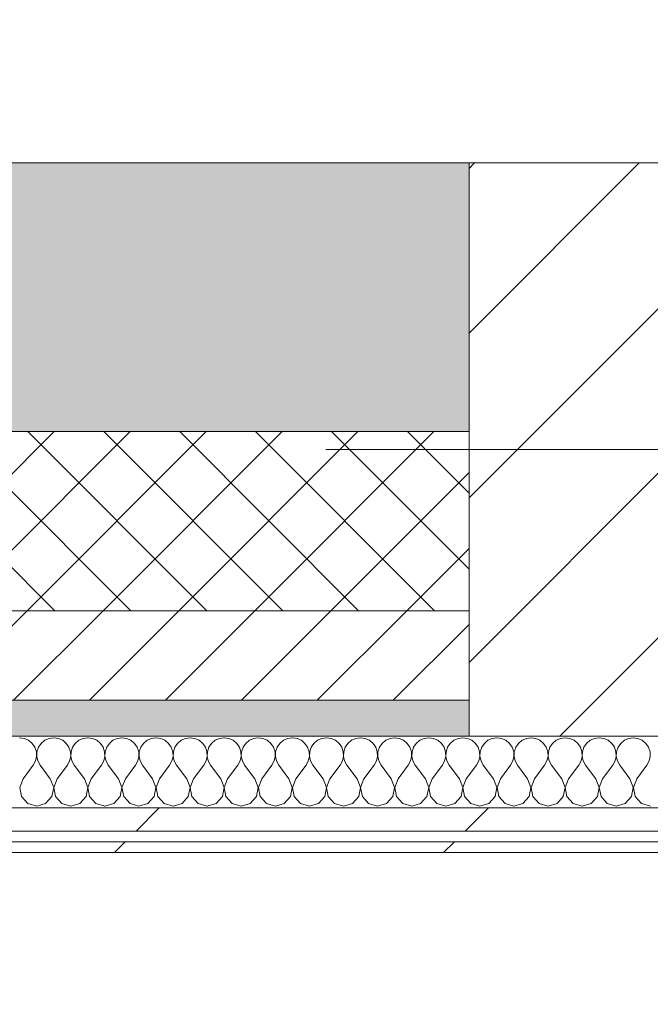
# Model space of a CAD drawing. Header units: millimetres. Extents: x -30280 to 19093, y -17460 to 4378.
# Tile 208 of 256: x -4000 to -3648, y -12489 to -11939. Entities that reach past the tile are written whole.
import ezdxf

# ---------------------------------------------------------------- set-up
doc = ezdxf.new("R2010")
doc.units = ezdxf.units.MM
doc.header["$MEASUREMENT"] = 0
doc.linetypes.add('Wipeout_Contour', pattern=[1000, 0, -1000])
for name, color, linetype in [('10_ESTR_Pilars', 7, 'Continuous'), ('12_FAÇ_Façana', 7, 'Continuous'), ('Nuevo_06_COT_Generals', 7, 'Continuous'), ('Nuevo_08_E_Envans secs', 7, 'Continuous')]:
    doc.layers.add(name, color=color, linetype=linetype)
for name, color, linetype, lineweight in [('10_ESTR_Pilars_Pluma_Nº__20', 1, 'Continuous', 5), ('10_ESTR_Pilars_Pluma_Nº__28', 7, 'Continuous', 20), ('10_ESTR_Pilars_Pluma_Nº__42', 8, 'Continuous', 25), ('12_FAÇ_Façana_Pluma_Nº__2', 8, 'Continuous', 5), ('12_FAÇ_Façana_Pluma_Nº__7', 7, 'Continuous', 5), ('Nuevo_06_COT_Generals_Pluma_Nº__1', 7, 'Continuous', 5), ('Nuevo_08_E_Envans secs_Pluma_Nº__1', 7, 'Continuous', 5)]:
    doc.layers.add(name, color=color, linetype=linetype, lineweight=lineweight)
for name, color, linetype, lineweight, true_color in [('12_FAÇ_Façana_Pluma_Nº__102', 7, 'Continuous', 5, 0xcccccc), ('12_FAÇ_Façana_Pluma_Nº__174', 7, 'Continuous', 13, 0xe4ad2c), ('12_FAÇ_Façana_Pluma_Nº__176', 7, 'Continuous', 15, 0x93a0c6), ('Nuevo_08_E_Envans secs_Pluma_Nº__102', 7, 'Continuous', 5, 0xcccccc), ('Nuevo_08_E_Envans secs_Pluma_Nº__171', 171, 'Continuous', 13, 0xaaaaff), ('Nuevo_08_E_Envans secs_Pluma_Nº__177', 7, 'Continuous', 15, 0xf7e046)]:
    doc.layers.add(name, color=color, linetype=linetype, lineweight=lineweight, true_color=true_color)
doc.styles.add('Estilo_Generado_1', font='txt')
doc.dimstyles.new('Estilo_Generado__2', dxfattribs={"dimtxt": 100, "dimasz": 38, "dimexe": 0.18, "dimexo": 300, "dimgap": 0, "dimtad": 1, "dimlfac": 0.001, "dimzin": 0, "dimdsep": 46, "dimtxsty": 'Estilo_Generado_1', "dimblk": 'ARROWHEAD_2', "dimblk1": 'ARROWHEAD_2', "dimblk2": 'ARROWHEAD_2', "dimcen": 0.09, "dimclrd": 7, "dimclre": 7, "dimclrt": 7, "dimadec": 0, "dimazin": 0, "dimtfac": 1, "dimtdec": 4, "dimtmove": 0, "dimatfit": 3, "dimfxl": 0, "dimtolj": 1, "dimtzin": 0, "dimarcsym": 0})
pattern_1 = [(45, (0, 0), (-183.848, 183.848), [195, -65]), (45, (7e-14, 183.85), (-183.8478, 183.8478), [195, -65])]

# ---------------------------------------------------------------- blocks, each defined once
blk = doc.blocks.new('Muro_21_1', base_point=(-3301.11, -12338.98))
at = {"layer": '12_FAÇ_Façana_Pluma_Nº__102', "linetype": 'Continuous', "lineweight": 0, "true_color": 0xe5e5e5}
blk.add_hatch(color=254, dxfattribs=at).paths.add_polyline_path([(-5841.11, -12018.98), (-5841.11, -12168.98), (-3748.89, -12168.98), (-3748.89, -12018.98)])
at = {"layer": '12_FAÇ_Façana_Pluma_Nº__174', "linetype": 'Continuous', "lineweight": 13, "true_color": 0xe4ad2c}
h = blk.add_hatch(dxfattribs=at)
h.set_pattern_fill('SATE_Aislamiento_0001', color=42, style=0, pattern_type=2)
h.set_pattern_definition([(45, (0, 0), (-21.213203, 21.213203), []), (135, (0, 0), (21.213203, 21.213203), [])])
h.paths.add_polyline_path([(-5841.11, -12268.98), (-3748.89, -12268.98), (-3748.89, -12168.98), (-5841.11, -12168.98)])
at = {"layer": '12_FAÇ_Façana_Pluma_Nº__176', "linetype": 'Continuous', "lineweight": 0, "true_color": 0x495063}
blk.add_hatch(color=251, dxfattribs=at).paths.add_polyline_path([(-5841.11, -12338.98), (-3748.89, -12338.98), (-3748.89, -12318.98), (-5841.11, -12318.98)])
at = {"layer": '12_FAÇ_Façana_Pluma_Nº__2', "linetype": 'Continuous', "lineweight": 5}
h = blk.add_hatch(dxfattribs=at)
h.set_pattern_fill('Ceramic_0001', color=8, style=0, pattern_type=2)
h.set_pattern_definition([(45, (0, 0), (-21.213203, 21.213203), [])])
h.paths.add_polyline_path([(-5841.11, -12318.98), (-3748.89, -12318.98), (-3748.89, -12268.98), (-5841.11, -12268.98)])
at = {"layer": '12_FAÇ_Façana_Pluma_Nº__7', "color": 7, "linetype": 'Continuous', "lineweight": 5}
for p, q in [((-5841.11, -12168.98), (-3748.89, -12168.98)), ((-5841.11, -12268.98), (-3748.89, -12268.98)), ((-5841.11, -12318.98), (-3748.89, -12318.98))]:
    blk.add_line(p, q, dxfattribs=at)
at = {"layer": '12_FAÇ_Façana_Pluma_Nº__7', "color": 7, "linetype": 'Continuous', "lineweight": 5, "flags": 128}
for points in [[(-3748.89, -12018.98), (-5841.11, -12018.98)], [(-5841.11, -12338.98), (-3748.89, -12338.98)]]:
    blk.add_lwpolyline(points, dxfattribs=at)
blk = doc.blocks.new('*X470')
at = {"layer": 'Nuevo_08_E_Envans secs_Pluma_Nº__102', "color": 254, "linetype": 'Continuous', "lineweight": 5, "true_color": 0xcccccc}
for p, q in [((-3997.4, -12340.29), (-4000, -12339.93)), ((-3994.99, -12341.35), (-3997.4, -12340.29)), ((-3992.97, -12343.03), (-3994.99, -12341.35)), ((-3985.96, -12341.35), (-3987.98, -12343.03)), ((-3983.55, -12340.29), (-3985.96, -12341.35)), ((-3980.95, -12339.93), (-3983.55, -12340.29)), ((-3978.35, -12340.29), (-3980.95, -12339.93)), ((-3975.95, -12341.35), (-3978.35, -12340.29)), ((-3973.92, -12343.03), (-3975.95, -12341.35)), ((-3966.91, -12341.35), (-3968.94, -12343.03)), ((-3964.51, -12340.29), (-3966.91, -12341.35)), ((-3961.9, -12339.93), (-3964.51, -12340.29)), ((-3959.3, -12340.29), (-3961.9, -12339.93)), ((-3956.9, -12341.35), (-3959.3, -12340.29)), ((-3954.87, -12343.03), (-3956.9, -12341.35)), ((-3947.86, -12341.35), (-3949.89, -12343.03)), ((-3945.46, -12340.29), (-3947.86, -12341.35)), ((-3942.86, -12339.93), (-3945.46, -12340.29)), ((-3940.25, -12340.29), (-3942.86, -12339.93)), ((-3937.85, -12341.35), (-3940.25, -12340.29)), ((-3935.83, -12343.03), (-3937.85, -12341.35)), ((-3928.82, -12341.35), (-3930.84, -12343.03)), ((-3926.41, -12340.29), (-3928.82, -12341.35)), ((-3923.81, -12339.93), (-3926.41, -12340.29)), ((-3921.21, -12340.29), (-3923.81, -12339.93)), ((-3918.8, -12341.35), (-3921.21, -12340.29)), ((-3916.78, -12343.03), (-3918.8, -12341.35)), ((-3909.77, -12341.35), (-3911.79, -12343.03)), ((-3907.36, -12340.29), (-3909.77, -12341.35)), ((-3904.76, -12339.93), (-3907.36, -12340.29)), ((-3902.16, -12340.29), (-3904.76, -12339.93)), ((-3899.75, -12341.35), (-3902.16, -12340.29)), ((-3897.73, -12343.03), (-3899.75, -12341.35)), ((-3890.72, -12341.35), (-3892.74, -12343.03)), ((-3888.32, -12340.29), (-3890.72, -12341.35)), ((-3885.71, -12339.93), (-3888.32, -12340.29)), ((-3883.11, -12340.29), (-3885.71, -12339.93)), ((-3880.71, -12341.35), (-3883.11, -12340.29)), ((-3878.68, -12343.03), (-3880.71, -12341.35)), ((-3871.67, -12341.35), (-3873.7, -12343.03)), ((-3869.27, -12340.29), (-3871.67, -12341.35)), ((-3866.67, -12339.93), (-3869.27, -12340.29)), ((-3864.06, -12340.29), (-3866.67, -12339.93)), ((-3861.66, -12341.35), (-3864.06, -12340.29)), ((-3859.64, -12343.03), (-3861.66, -12341.35)), ((-3852.63, -12341.35), (-3854.65, -12343.03)), ((-3850.22, -12340.29), (-3852.63, -12341.35)), ((-3847.62, -12339.93), (-3850.22, -12340.29)), ((-3845.02, -12340.29), (-3847.62, -12339.93)), ((-3842.61, -12341.35), (-3845.02, -12340.29)), ((-3840.59, -12343.03), (-3842.61, -12341.35)), ((-3833.58, -12341.35), (-3835.6, -12343.03)), ((-3831.17, -12340.29), (-3833.58, -12341.35)), ((-3828.57, -12339.93), (-3831.17, -12340.29)), ((-3825.97, -12340.29), (-3828.57, -12339.93)), ((-3823.56, -12341.35), (-3825.97, -12340.29)), ((-3821.54, -12343.03), (-3823.56, -12341.35)), ((-3814.53, -12341.35), (-3816.55, -12343.03)), ((-3812.13, -12340.29), (-3814.53, -12341.35)), ((-3809.52, -12339.93), (-3812.13, -12340.29)), ((-3806.92, -12340.29), (-3809.52, -12339.93)), ((-3804.52, -12341.35), (-3806.92, -12340.29)), ((-3802.49, -12343.03), (-3804.52, -12341.35)), ((-3795.48, -12341.35), (-3797.51, -12343.03)), ((-3793.08, -12340.29), (-3795.48, -12341.35)), ((-3790.48, -12339.93), (-3793.08, -12340.29)), ((-3787.87, -12340.29), (-3790.48, -12339.93)), ((-3785.47, -12341.35), (-3787.87, -12340.29)), ((-3783.45, -12343.03), (-3785.47, -12341.35)), ((-3776.44, -12341.35), (-3778.46, -12343.03)), ((-3774.03, -12340.29), (-3776.44, -12341.35)), ((-3771.43, -12339.93), (-3774.03, -12340.29)), ((-3768.83, -12340.29), (-3771.43, -12339.93)), ((-3766.42, -12341.35), (-3768.83, -12340.29)), ((-3764.4, -12343.03), (-3766.42, -12341.35)), ((-3757.39, -12341.35), (-3759.41, -12343.03)), ((-3754.98, -12340.29), (-3757.39, -12341.35)), ((-3752.38, -12339.93), (-3754.98, -12340.29)), ((-3749.78, -12340.29), (-3752.38, -12339.93)), ((-3747.37, -12341.35), (-3749.78, -12340.29)), ((-3745.35, -12343.03), (-3747.37, -12341.35)), ((-3738.34, -12341.35), (-3740.36, -12343.03)), ((-3735.94, -12340.29), (-3738.34, -12341.35)), ((-3733.33, -12339.93), (-3735.94, -12340.29)), ((-3730.73, -12340.29), (-3733.33, -12339.93)), ((-3728.33, -12341.35), (-3730.73, -12340.29)), ((-3726.3, -12343.03), (-3728.33, -12341.35)), ((-3719.29, -12341.35), (-3721.32, -12343.03)), ((-3716.89, -12340.29), (-3719.29, -12341.35)), ((-3714.29, -12339.93), (-3716.89, -12340.29)), ((-3711.68, -12340.29), (-3714.29, -12339.93)), ((-3709.28, -12341.35), (-3711.68, -12340.29)), ((-3707.26, -12343.03), (-3709.28, -12341.35)), ((-3700.25, -12341.35), (-3702.27, -12343.03)), ((-3697.84, -12340.29), (-3700.25, -12341.35)), ((-3695.24, -12339.93), (-3697.84, -12340.29)), ((-3692.64, -12340.29), (-3695.24, -12339.93)), ((-3690.23, -12341.35), (-3692.64, -12340.29)), ((-3688.21, -12343.03), (-3690.23, -12341.35)), ((-3681.2, -12341.35), (-3683.22, -12343.03)), ((-3678.79, -12340.29), (-3681.2, -12341.35)), ((-3676.19, -12339.93), (-3678.79, -12340.29)), ((-3673.59, -12340.29), (-3676.19, -12339.93)), ((-3671.18, -12341.35), (-3673.59, -12340.29)), ((-3669.16, -12343.03), (-3671.18, -12341.35)), ((-3662.15, -12341.35), (-3664.17, -12343.03)), ((-3659.75, -12340.29), (-3662.15, -12341.35)), ((-3657.14, -12339.93), (-3659.75, -12340.29)), ((-3654.54, -12340.29), (-3657.14, -12339.93)), ((-3652.14, -12341.35), (-3654.54, -12340.29)), ((-3650.11, -12343.03), (-3652.14, -12341.35)), ((-3991.48, -12345.19), (-3992.97, -12343.03)), ((-3990.64, -12347.68), (-3991.48, -12345.19)), ((-3989.47, -12345.19), (-3990.31, -12347.68)), ((-3987.98, -12343.03), (-3989.47, -12345.19)), ((-3972.43, -12345.19), (-3973.92, -12343.03)), ((-3971.59, -12347.68), (-3972.43, -12345.19)), ((-3970.42, -12345.19), (-3971.26, -12347.68)), ((-3968.94, -12343.03), (-3970.42, -12345.19)), ((-3953.39, -12345.19), (-3954.87, -12343.03)), ((-3952.55, -12347.68), (-3953.39, -12345.19)), ((-3951.38, -12345.19), (-3952.22, -12347.68)), ((-3949.89, -12343.03), (-3951.38, -12345.19)), ((-3934.34, -12345.19), (-3935.83, -12343.03)), ((-3933.5, -12347.68), (-3934.34, -12345.19)), ((-3932.33, -12345.19), (-3933.17, -12347.68)), ((-3930.84, -12343.03), (-3932.33, -12345.19)), ((-3915.29, -12345.19), (-3916.78, -12343.03)), ((-3914.45, -12347.68), (-3915.29, -12345.19)), ((-3913.28, -12345.19), (-3914.12, -12347.68)), ((-3911.79, -12343.03), (-3913.28, -12345.19)), ((-3896.24, -12345.19), (-3897.73, -12343.03)), ((-3895.4, -12347.68), (-3896.24, -12345.19)), ((-3894.23, -12345.19), (-3895.07, -12347.68)), ((-3892.74, -12343.03), (-3894.23, -12345.19)), ((-3877.2, -12345.19), (-3878.68, -12343.03)), ((-3876.36, -12347.68), (-3877.2, -12345.19)), ((-3875.19, -12345.19), (-3876.02, -12347.68)), ((-3873.7, -12343.03), (-3875.19, -12345.19)), ((-3858.15, -12345.19), (-3859.64, -12343.03)), ((-3857.31, -12347.68), (-3858.15, -12345.19)), ((-3856.14, -12345.19), (-3856.98, -12347.68)), ((-3854.65, -12343.03), (-3856.14, -12345.19)), ((-3839.1, -12345.19), (-3840.59, -12343.03)), ((-3838.26, -12347.68), (-3839.1, -12345.19)), ((-3837.09, -12345.19), (-3837.93, -12347.68)), ((-3835.6, -12343.03), (-3837.09, -12345.19)), ((-3820.05, -12345.19), (-3821.54, -12343.03)), ((-3819.21, -12347.68), (-3820.05, -12345.19)), ((-3818.04, -12345.19), (-3818.88, -12347.68)), ((-3816.55, -12343.03), (-3818.04, -12345.19)), ((-3801.01, -12345.19), (-3802.49, -12343.03)), ((-3800.17, -12347.68), (-3801.01, -12345.19)), ((-3798.99, -12345.19), (-3799.83, -12347.68)), ((-3797.51, -12343.03), (-3798.99, -12345.19)), ((-3781.96, -12345.19), (-3783.45, -12343.03)), ((-3781.12, -12347.68), (-3781.96, -12345.19)), ((-3779.95, -12345.19), (-3780.79, -12347.68)), ((-3778.46, -12343.03), (-3779.95, -12345.19)), ((-3762.91, -12345.19), (-3764.4, -12343.03)), ((-3762.07, -12347.68), (-3762.91, -12345.19)), ((-3760.9, -12345.19), (-3761.74, -12347.68)), ((-3759.41, -12343.03), (-3760.9, -12345.19)), ((-3743.86, -12345.19), (-3745.35, -12343.03)), ((-3743.02, -12347.68), (-3743.86, -12345.19)), ((-3741.85, -12345.19), (-3742.69, -12347.68)), ((-3740.36, -12343.03), (-3741.85, -12345.19)), ((-3724.81, -12345.19), (-3726.3, -12343.03)), ((-3723.98, -12347.68), (-3724.81, -12345.19)), ((-3722.8, -12345.19), (-3723.64, -12347.68)), ((-3721.32, -12343.03), (-3722.8, -12345.19)), ((-3705.77, -12345.19), (-3707.26, -12343.03)), ((-3704.93, -12347.68), (-3705.77, -12345.19)), ((-3703.76, -12345.19), (-3704.6, -12347.68)), ((-3702.27, -12343.03), (-3703.76, -12345.19)), ((-3686.72, -12345.19), (-3688.21, -12343.03)), ((-3685.88, -12347.68), (-3686.72, -12345.19)), ((-3684.71, -12345.19), (-3685.55, -12347.68)), ((-3683.22, -12343.03), (-3684.71, -12345.19)), ((-3667.67, -12345.19), (-3669.16, -12343.03)), ((-3666.83, -12347.68), (-3667.67, -12345.19)), ((-3665.66, -12345.19), (-3666.5, -12347.68)), ((-3664.17, -12343.03), (-3665.66, -12345.19)), ((-3648.62, -12345.19), (-3650.11, -12343.03)), ((-3647.78, -12347.68), (-3648.62, -12345.19)), ((-3992.38, -12355.17), (-3991.11, -12352.87)), ((-3991.11, -12352.87), (-3990.51, -12350.31)), ((-3990.51, -12350.31), (-3990.64, -12347.68)), ((-3990.31, -12347.68), (-3990.44, -12350.31)), ((-3990.44, -12350.31), (-3989.84, -12352.87)), ((-3989.84, -12352.87), (-3988.57, -12355.17)), ((-3973.33, -12355.17), (-3972.06, -12352.87)), ((-3972.06, -12352.87), (-3971.47, -12350.31)), ((-3971.47, -12350.31), (-3971.59, -12347.68)), ((-3971.26, -12347.68), (-3971.39, -12350.31)), ((-3971.39, -12350.31), (-3970.8, -12352.87)), ((-3970.8, -12352.87), (-3969.52, -12355.17)), ((-3954.29, -12355.17), (-3953.01, -12352.87)), ((-3953.01, -12352.87), (-3952.42, -12350.31)), ((-3952.42, -12350.31), (-3952.55, -12347.68)), ((-3952.22, -12347.68), (-3952.34, -12350.31)), ((-3952.34, -12350.31), (-3951.75, -12352.87)), ((-3951.75, -12352.87), (-3950.48, -12355.17)), ((-3935.24, -12355.17), (-3933.97, -12352.87)), ((-3933.97, -12352.87), (-3933.37, -12350.31)), ((-3933.37, -12350.31), (-3933.5, -12347.68)), ((-3933.17, -12347.68), (-3933.29, -12350.31)), ((-3933.29, -12350.31), (-3932.7, -12352.87)), ((-3932.7, -12352.87), (-3931.43, -12355.17)), ((-3916.19, -12355.17), (-3914.92, -12352.87)), ((-3914.92, -12352.87), (-3914.32, -12350.31)), ((-3914.32, -12350.31), (-3914.45, -12347.68)), ((-3914.12, -12347.68), (-3914.25, -12350.31)), ((-3914.25, -12350.31), (-3913.65, -12352.87)), ((-3913.65, -12352.87), (-3912.38, -12355.17)), ((-3897.14, -12355.17), (-3895.87, -12352.87)), ((-3895.87, -12352.87), (-3895.28, -12350.31)), ((-3895.28, -12350.31), (-3895.4, -12347.68)), ((-3895.07, -12347.68), (-3895.2, -12350.31)), ((-3895.2, -12350.31), (-3894.6, -12352.87)), ((-3894.6, -12352.87), (-3893.33, -12355.17)), ((-3878.1, -12355.17), (-3876.82, -12352.87)), ((-3876.82, -12352.87), (-3876.23, -12350.31)), ((-3876.23, -12350.31), (-3876.36, -12347.68)), ((-3876.02, -12347.68), (-3876.15, -12350.31)), ((-3876.15, -12350.31), (-3875.56, -12352.87)), ((-3875.56, -12352.87), (-3874.29, -12355.17)), ((-3859.05, -12355.17), (-3857.78, -12352.87)), ((-3857.78, -12352.87), (-3857.18, -12350.31)), ((-3857.18, -12350.31), (-3857.31, -12347.68)), ((-3856.98, -12347.68), (-3857.1, -12350.31)), ((-3857.1, -12350.31), (-3856.51, -12352.87)), ((-3856.51, -12352.87), (-3855.24, -12355.17)), ((-3840, -12355.17), (-3838.73, -12352.87)), ((-3838.73, -12352.87), (-3838.13, -12350.31)), ((-3838.13, -12350.31), (-3838.26, -12347.68)), ((-3837.93, -12347.68), (-3838.06, -12350.31)), ((-3838.06, -12350.31), (-3837.46, -12352.87)), ((-3837.46, -12352.87), (-3836.19, -12355.17)), ((-3820.95, -12355.17), (-3819.68, -12352.87)), ((-3819.68, -12352.87), (-3819.09, -12350.31)), ((-3819.09, -12350.31), (-3819.21, -12347.68)), ((-3818.88, -12347.68), (-3819.01, -12350.31)), ((-3819.01, -12350.31), (-3818.41, -12352.87)), ((-3818.41, -12352.87), (-3817.14, -12355.17)), ((-3801.9, -12355.17), (-3800.63, -12352.87)), ((-3800.63, -12352.87), (-3800.04, -12350.31)), ((-3800.04, -12350.31), (-3800.17, -12347.68)), ((-3799.83, -12347.68), (-3799.96, -12350.31)), ((-3799.96, -12350.31), (-3799.37, -12352.87)), ((-3799.37, -12352.87), (-3798.1, -12355.17)), ((-3782.86, -12355.17), (-3781.59, -12352.87)), ((-3781.59, -12352.87), (-3780.99, -12350.31)), ((-3780.99, -12350.31), (-3781.12, -12347.68)), ((-3780.79, -12347.68), (-3780.91, -12350.31)), ((-3780.91, -12350.31), (-3780.32, -12352.87)), ((-3780.32, -12352.87), (-3779.05, -12355.17)), ((-3763.81, -12355.17), (-3762.54, -12352.87)), ((-3762.54, -12352.87), (-3761.94, -12350.31)), ((-3761.94, -12350.31), (-3762.07, -12347.68)), ((-3761.74, -12347.68), (-3761.87, -12350.31)), ((-3761.87, -12350.31), (-3761.27, -12352.87)), ((-3761.27, -12352.87), (-3760, -12355.17)), ((-3744.76, -12355.17), (-3743.49, -12352.87)), ((-3743.49, -12352.87), (-3742.9, -12350.31)), ((-3742.9, -12350.31), (-3743.02, -12347.68)), ((-3742.69, -12347.68), (-3742.82, -12350.31)), ((-3742.82, -12350.31), (-3742.22, -12352.87)), ((-3742.22, -12352.87), (-3740.95, -12355.17)), ((-3725.71, -12355.17), (-3724.44, -12352.87)), ((-3724.44, -12352.87), (-3723.85, -12350.31)), ((-3723.85, -12350.31), (-3723.98, -12347.68)), ((-3723.64, -12347.68), (-3723.77, -12350.31)), ((-3723.77, -12350.31), (-3723.18, -12352.87)), ((-3723.18, -12352.87), (-3721.9, -12355.17)), ((-3706.67, -12355.17), (-3705.4, -12352.87)), ((-3705.4, -12352.87), (-3704.8, -12350.31)), ((-3704.8, -12350.31), (-3704.93, -12347.68)), ((-3704.6, -12347.68), (-3704.72, -12350.31)), ((-3704.72, -12350.31), (-3704.13, -12352.87)), ((-3704.13, -12352.87), (-3702.86, -12355.17)), ((-3687.62, -12355.17), (-3686.35, -12352.87)), ((-3686.35, -12352.87), (-3685.75, -12350.31)), ((-3685.75, -12350.31), (-3685.88, -12347.68)), ((-3685.55, -12347.68), (-3685.68, -12350.31)), ((-3685.68, -12350.31), (-3685.08, -12352.87)), ((-3685.08, -12352.87), (-3683.81, -12355.17)), ((-3668.57, -12355.17), (-3667.3, -12352.87)), ((-3667.3, -12352.87), (-3666.71, -12350.31)), ((-3666.71, -12350.31), (-3666.83, -12347.68)), ((-3666.5, -12347.68), (-3666.63, -12350.31)), ((-3666.63, -12350.31), (-3666.03, -12352.87)), ((-3666.03, -12352.87), (-3664.76, -12355.17)), ((-3649.52, -12355.17), (-3648.25, -12352.87)), ((-3648.25, -12352.87), (-3647.66, -12350.31)), ((-3647.66, -12350.31), (-3647.78, -12347.68)), ((-3998.1, -12362.79), (-3992.38, -12355.17)), ((-3982.86, -12362.79), (-3988.57, -12355.17)), ((-3979.05, -12362.79), (-3973.33, -12355.17)), ((-3963.81, -12362.79), (-3969.52, -12355.17)), ((-3960, -12362.79), (-3954.29, -12355.17)), ((-3944.76, -12362.79), (-3950.48, -12355.17)), ((-3940.95, -12362.79), (-3935.24, -12355.17)), ((-3925.71, -12362.79), (-3931.43, -12355.17)), ((-3921.9, -12362.79), (-3916.19, -12355.17)), ((-3906.67, -12362.79), (-3912.38, -12355.17)), ((-3902.86, -12362.79), (-3897.14, -12355.17)), ((-3887.62, -12362.79), (-3893.33, -12355.17)), ((-3883.81, -12362.79), (-3878.1, -12355.17)), ((-3868.57, -12362.79), (-3874.29, -12355.17)), ((-3864.76, -12362.79), (-3859.05, -12355.17)), ((-3849.52, -12362.79), (-3855.24, -12355.17)), ((-3845.71, -12362.79), (-3840, -12355.17)), ((-3830.48, -12362.79), (-3836.19, -12355.17)), ((-3826.67, -12362.79), (-3820.95, -12355.17)), ((-3811.43, -12362.79), (-3817.14, -12355.17)), ((-3807.62, -12362.79), (-3801.9, -12355.17)), ((-3792.38, -12362.79), (-3798.1, -12355.17)), ((-3788.57, -12362.79), (-3782.86, -12355.17)), ((-3773.33, -12362.79), (-3779.05, -12355.17)), ((-3769.52, -12362.79), (-3763.81, -12355.17)), ((-3754.29, -12362.79), (-3760, -12355.17)), ((-3750.48, -12362.79), (-3744.76, -12355.17)), ((-3735.24, -12362.79), (-3740.95, -12355.17)), ((-3731.43, -12362.79), (-3725.71, -12355.17)), ((-3716.19, -12362.79), (-3721.9, -12355.17)), ((-3712.38, -12362.79), (-3706.67, -12355.17)), ((-3697.14, -12362.79), (-3702.86, -12355.17)), ((-3693.33, -12362.79), (-3687.62, -12355.17)), ((-3678.1, -12362.79), (-3683.81, -12355.17)), ((-3674.29, -12362.79), (-3668.57, -12355.17)), ((-3659.05, -12362.79), (-3664.76, -12355.17)), ((-3655.24, -12362.79), (-3649.52, -12355.17)), ((-3998.1, -12362.79), (-3999.96, -12367.64)), ((-3980.99, -12367.64), (-3982.86, -12362.79)), ((-3979.05, -12362.79), (-3980.91, -12367.64)), ((-3961.94, -12367.64), (-3963.81, -12362.79)), ((-3960, -12362.79), (-3961.87, -12367.64)), ((-3942.9, -12367.64), (-3944.76, -12362.79)), ((-3940.95, -12362.79), (-3942.82, -12367.64)), ((-3923.85, -12367.64), (-3925.71, -12362.79)), ((-3921.9, -12362.79), (-3923.77, -12367.64)), ((-3904.8, -12367.64), (-3906.67, -12362.79)), ((-3902.86, -12362.79), (-3904.72, -12367.64)), ((-3885.75, -12367.64), (-3887.62, -12362.79)), ((-3883.81, -12362.79), (-3885.68, -12367.64)), ((-3866.71, -12367.64), (-3868.57, -12362.79)), ((-3864.76, -12362.79), (-3866.63, -12367.64)), ((-3847.66, -12367.64), (-3849.52, -12362.79)), ((-3845.71, -12362.79), (-3847.58, -12367.64)), ((-3828.61, -12367.64), (-3830.48, -12362.79)), ((-3826.67, -12362.79), (-3828.53, -12367.64)), ((-3809.56, -12367.64), (-3811.43, -12362.79)), ((-3807.62, -12362.79), (-3809.49, -12367.64)), ((-3790.51, -12367.64), (-3792.38, -12362.79)), ((-3788.57, -12362.79), (-3790.44, -12367.64)), ((-3771.47, -12367.64), (-3773.33, -12362.79)), ((-3769.52, -12362.79), (-3771.39, -12367.64)), ((-3752.42, -12367.64), (-3754.29, -12362.79)), ((-3750.48, -12362.79), (-3752.34, -12367.64)), ((-3733.37, -12367.64), (-3735.24, -12362.79)), ((-3731.43, -12362.79), (-3733.29, -12367.64)), ((-3714.32, -12367.64), (-3716.19, -12362.79)), ((-3712.38, -12362.79), (-3714.25, -12367.64)), ((-3695.28, -12367.64), (-3697.14, -12362.79)), ((-3693.33, -12362.79), (-3695.2, -12367.64)), ((-3676.23, -12367.64), (-3678.1, -12362.79)), ((-3674.29, -12362.79), (-3676.15, -12367.64)), ((-3657.18, -12367.64), (-3659.05, -12362.79)), ((-3655.24, -12362.79), (-3657.1, -12367.64)), ((-3999.96, -12367.64), (-3998.99, -12372.76)), ((-3981.96, -12372.76), (-3980.99, -12367.64)), ((-3980.91, -12367.64), (-3979.95, -12372.76)), ((-3962.91, -12372.76), (-3961.94, -12367.64)), ((-3961.87, -12367.64), (-3960.9, -12372.76)), ((-3943.86, -12372.76), (-3942.9, -12367.64)), ((-3942.82, -12367.64), (-3941.85, -12372.76)), ((-3924.81, -12372.76), (-3923.85, -12367.64)), ((-3923.77, -12367.64), (-3922.8, -12372.76)), ((-3905.77, -12372.76), (-3904.8, -12367.64)), ((-3904.72, -12367.64), (-3903.76, -12372.76)), ((-3886.72, -12372.76), (-3885.75, -12367.64)), ((-3885.68, -12367.64), (-3884.71, -12372.76)), ((-3867.67, -12372.76), (-3866.71, -12367.64)), ((-3866.63, -12367.64), (-3865.66, -12372.76)), ((-3848.62, -12372.76), (-3847.66, -12367.64)), ((-3847.58, -12367.64), (-3846.61, -12372.76)), ((-3829.58, -12372.76), (-3828.61, -12367.64)), ((-3828.53, -12367.64), (-3827.57, -12372.76)), ((-3810.53, -12372.76), (-3809.56, -12367.64)), ((-3809.49, -12367.64), (-3808.52, -12372.76)), ((-3791.48, -12372.76), (-3790.51, -12367.64)), ((-3790.44, -12367.64), (-3789.47, -12372.76)), ((-3772.43, -12372.76), (-3771.47, -12367.64)), ((-3771.39, -12367.64), (-3770.42, -12372.76)), ((-3753.39, -12372.76), (-3752.42, -12367.64)), ((-3752.34, -12367.64), (-3751.38, -12372.76)), ((-3734.34, -12372.76), (-3733.37, -12367.64)), ((-3733.29, -12367.64), (-3732.33, -12372.76)), ((-3715.29, -12372.76), (-3714.32, -12367.64)), ((-3714.25, -12367.64), (-3713.28, -12372.76)), ((-3696.24, -12372.76), (-3695.28, -12367.64)), ((-3695.2, -12367.64), (-3694.23, -12372.76)), ((-3677.2, -12372.76), (-3676.23, -12367.64)), ((-3676.15, -12367.64), (-3675.19, -12372.76)), ((-3658.15, -12372.76), (-3657.18, -12367.64)), ((-3657.1, -12367.64), (-3656.14, -12372.76)), ((-3998.99, -12372.76), (-3995.48, -12376.6)), ((-3985.47, -12376.6), (-3981.96, -12372.76)), ((-3979.95, -12372.76), (-3976.44, -12376.6)), ((-3966.42, -12376.6), (-3962.91, -12372.76)), ((-3960.9, -12372.76), (-3957.39, -12376.6)), ((-3947.37, -12376.6), (-3943.86, -12372.76)), ((-3941.85, -12372.76), (-3938.34, -12376.6)), ((-3928.33, -12376.6), (-3924.81, -12372.76)), ((-3922.8, -12372.76), (-3919.29, -12376.6)), ((-3909.28, -12376.6), (-3905.77, -12372.76)), ((-3903.76, -12372.76), (-3900.25, -12376.6)), ((-3890.23, -12376.6), (-3886.72, -12372.76)), ((-3884.71, -12372.76), (-3881.2, -12376.6)), ((-3871.18, -12376.6), (-3867.67, -12372.76)), ((-3865.66, -12372.76), (-3862.15, -12376.6)), ((-3852.14, -12376.6), (-3848.62, -12372.76)), ((-3846.61, -12372.76), (-3843.1, -12376.6)), ((-3833.09, -12376.6), (-3829.58, -12372.76)), ((-3827.57, -12372.76), (-3824.05, -12376.6)), ((-3814.04, -12376.6), (-3810.53, -12372.76)), ((-3808.52, -12372.76), (-3805.01, -12376.6)), ((-3794.99, -12376.6), (-3791.48, -12372.76)), ((-3789.47, -12372.76), (-3785.96, -12376.6)), ((-3775.95, -12376.6), (-3772.43, -12372.76)), ((-3770.42, -12372.76), (-3766.91, -12376.6)), ((-3756.9, -12376.6), (-3753.39, -12372.76)), ((-3751.38, -12372.76), (-3747.86, -12376.6)), ((-3737.85, -12376.6), (-3734.34, -12372.76)), ((-3732.33, -12372.76), (-3728.82, -12376.6)), ((-3718.8, -12376.6), (-3715.29, -12372.76)), ((-3713.28, -12372.76), (-3709.77, -12376.6)), ((-3699.75, -12376.6), (-3696.24, -12372.76)), ((-3694.23, -12372.76), (-3690.72, -12376.6)), ((-3680.71, -12376.6), (-3677.2, -12372.76)), ((-3675.19, -12372.76), (-3671.67, -12376.6)), ((-3661.66, -12376.6), (-3658.15, -12372.76)), ((-3656.14, -12372.76), (-3652.63, -12376.6)), ((-3995.48, -12376.6), (-3990.48, -12378.02)), ((-3990.48, -12378.02), (-3985.47, -12376.6)), ((-3976.44, -12376.6), (-3971.43, -12378.02)), ((-3971.43, -12378.02), (-3966.42, -12376.6)), ((-3957.39, -12376.6), (-3952.38, -12378.02)), ((-3952.38, -12378.02), (-3947.37, -12376.6)), ((-3938.34, -12376.6), (-3933.33, -12378.02)), ((-3933.33, -12378.02), (-3928.33, -12376.6)), ((-3919.29, -12376.6), (-3914.29, -12378.02)), ((-3914.29, -12378.02), (-3909.28, -12376.6)), ((-3900.25, -12376.6), (-3895.24, -12378.02)), ((-3895.24, -12378.02), (-3890.23, -12376.6)), ((-3881.2, -12376.6), (-3876.19, -12378.02)), ((-3876.19, -12378.02), (-3871.18, -12376.6)), ((-3862.15, -12376.6), (-3857.14, -12378.02)), ((-3857.14, -12378.02), (-3852.14, -12376.6)), ((-3843.1, -12376.6), (-3838.1, -12378.02)), ((-3838.1, -12378.02), (-3833.09, -12376.6)), ((-3824.05, -12376.6), (-3819.05, -12378.02)), ((-3819.05, -12378.02), (-3814.04, -12376.6)), ((-3805.01, -12376.6), (-3800, -12378.02)), ((-3800, -12378.02), (-3794.99, -12376.6)), ((-3785.96, -12376.6), (-3780.95, -12378.02)), ((-3780.95, -12378.02), (-3775.95, -12376.6)), ((-3766.91, -12376.6), (-3761.9, -12378.02)), ((-3761.9, -12378.02), (-3756.9, -12376.6)), ((-3747.86, -12376.6), (-3742.86, -12378.02)), ((-3742.86, -12378.02), (-3737.85, -12376.6)), ((-3728.82, -12376.6), (-3723.81, -12378.02)), ((-3723.81, -12378.02), (-3718.8, -12376.6)), ((-3709.77, -12376.6), (-3704.76, -12378.02)), ((-3704.76, -12378.02), (-3699.75, -12376.6)), ((-3690.72, -12376.6), (-3685.71, -12378.02)), ((-3685.71, -12378.02), (-3680.71, -12376.6)), ((-3671.67, -12376.6), (-3666.67, -12378.02)), ((-3666.67, -12378.02), (-3661.66, -12376.6)), ((-3652.63, -12376.6), (-3647.62, -12378.02))]:
    blk.add_line(p, q, dxfattribs=at)
blk = doc.blocks.new('Muro_126_1', base_point=(-5836.11, -12403.98))
at = {"layer": 'Nuevo_08_E_Envans secs_Pluma_Nº__1', "color": 7, "linetype": 'Continuous', "lineweight": 5, "flags": 128}
blk.add_lwpolyline([(-3748.89, -12338.98), (-5836.11, -12338.98)], dxfattribs=at)
at = {"color": 254, "linetype": 'Wipeout_Contour', "lineweight": 0, "ltscale": 53018.862668}
blk.add_wipeout([(-5836.11, -12391.98), (-3301.11, -12391.98), (-3301.11, -12378.98), (-5836.11, -12378.98)], dxfattribs=at).dxf.layer = 'Nuevo_08_E_Envans secs'
at = {"color": 254, "linetype": 'Wipeout_Contour', "lineweight": 0, "ltscale": 53076.863773}
blk.add_wipeout([(-5836.11, -12403.98), (-3301.11, -12403.98), (-3301.11, -12397.98), (-5836.11, -12397.98)], dxfattribs=at).dxf.layer = 'Nuevo_08_E_Envans secs'
at = {"layer": 'Nuevo_08_E_Envans secs_Pluma_Nº__171', "linetype": 'Continuous', "lineweight": 13, "true_color": 0xaaaaff}
h = blk.add_hatch(dxfattribs=at)
h.set_pattern_fill('Panellat_HPL_0001', color=161, style=0, pattern_type=2)
h.set_pattern_definition(pattern_1)
h.paths.add_polyline_path([(-5836.11, -12403.98), (-3301.11, -12403.98), (-3301.11, -12397.98), (-5836.11, -12397.98)])
at = {"layer": 'Nuevo_08_E_Envans secs_Pluma_Nº__177', "linetype": 'Continuous', "lineweight": 15, "true_color": 0xf7e046}
h = blk.add_hatch(dxfattribs=at)
h.set_pattern_fill('Panellat_HPL_0001', color=53, style=0, pattern_type=2)
h.set_pattern_definition(pattern_1)
h.paths.add_polyline_path([(-5836.11, -12391.98), (-3301.11, -12391.98), (-3301.11, -12378.98), (-5836.11, -12378.98)])
at = {"layer": 'Nuevo_08_E_Envans secs_Pluma_Nº__1', "color": 7, "linetype": 'Continuous', "lineweight": 5}
for p, q in [((-5836.11, -12378.98), (-3301.11, -12378.98)), ((-5836.11, -12391.98), (-3301.11, -12391.98)), ((-5836.11, -12397.98), (-3301.11, -12397.98))]:
    blk.add_line(p, q, dxfattribs=at)
at = {"layer": 'Nuevo_08_E_Envans secs_Pluma_Nº__1', "color": 7, "linetype": 'Continuous', "lineweight": 5, "flags": 128}
blk.add_lwpolyline([(-5836.11, -12403.98), (-3301.11, -12403.98)], dxfattribs=at)
at = {"layer": 'Nuevo_08_E_Envans secs', "color": 7, "lineweight": 20}
blk.add_blockref('*X470', (0, 0), dxfattribs=at)
blk = doc.blocks.new('Pilar_14_1', base_point=(-3523.39, -12178.98))
at = {"color": 254, "linetype": 'Wipeout_Contour', "lineweight": 0, "ltscale": 50721.287343}
blk.add_wipeout([(-3748.89, -12338.98), (-3297.89, -12338.98), (-3297.89, -12018.98), (-3748.89, -12018.98)], dxfattribs=at).dxf.layer = '10_ESTR_Pilars'
at = {"layer": '10_ESTR_Pilars_Pluma_Nº__42', "linetype": 'Continuous', "lineweight": 25}
h = blk.add_hatch(dxfattribs=at)
h.set_pattern_fill('00_GCT_trama_45º_e1_400__05', color=8, style=0, pattern_type=2)
h.set_pattern_definition([(45, (0, 0), (-45.96194, 45.96194), [])])
h.paths.add_polyline_path([(-3748.89, -12338.98), (-3297.89, -12338.98), (-3297.89, -12018.98), (-3748.89, -12018.98)])
at = {"layer": '10_ESTR_Pilars_Pluma_Nº__20', "color": 1, "linetype": 'Continuous', "lineweight": 5}
for p, q in [((-3523.39, -12098.98), (-3523.39, -11938.98)), ((-3603.39, -12178.98), (-3828.89, -12178.98)), ((-3443.39, -12178.98), (-3217.89, -12178.98)), ((-3523.39, -12258.98), (-3523.39, -12418.98))]:
    blk.add_line(p, q, dxfattribs=at)
blk.add_point((-3523.39, -12178.98), dxfattribs=at)
at = {"layer": '10_ESTR_Pilars_Pluma_Nº__28', "color": 7, "linetype": 'Continuous', "lineweight": 20, "flags": 128}
blk.add_lwpolyline([(-3748.89, -12338.98), (-3297.89, -12338.98), (-3297.89, -12018.98), (-3748.89, -12018.98)], close=True, dxfattribs=at)
blk = doc.blocks.new('*D665')
at = {"layer": 'Nuevo_06_COT_Generals_Pluma_Nº__1', "color": 7, "linetype": 'Continuous', "lineweight": 5}
for p, q in [((-3048.12, -12338.98), (-3048.12, -12314.53)), ((-3023.12, -12353.41), (-3073.12, -12324.54)), ((-3010.62, -12338.98), (-3085.62, -12338.98)), ((-3048.12, -13808.56), (-3048.12, -12338.98)), ((-3073.12, -13794.13), (-3023.12, -13822.99)), ((-3010.62, -13808.56), (-3514.09, -13808.56))]:
    blk.add_line(p, q, dxfattribs=at)
at = {"layer": 'Nuevo_06_COT_Generals_Pluma_Nº__1', "color": 7, "lineweight": 5, "insert": (-3068.12, -13211.15), "char_height": 100, "attachment_point": 7, "rotation": 90, "style": 'Estilo_Generado_1'}
blk.add_mtext('\\A1;{\\pql;\\fGotham Book|b0|i0|c0|p0;\\W1.000000;1,47}', dxfattribs=at)
blk = doc.blocks.new('ARROWHEAD_2')
at = {"color": 0, "linetype": 'Continuous', "lineweight": 0}
for p, q in [((-0.378, -0.655), (0.378, 0.655)), ((0, 0), (-1, 0))]:
    blk.add_line(p, q, dxfattribs=at)

msp = doc.modelspace()

# ---------------------------------------------------------------- block references
at = {"layer": '12_FAÇ_Façana', "color": 7, "lineweight": 20}
msp.add_blockref('Muro_21_1', (-3301.109, -12338.976), dxfattribs=at)

# ---------------------------------------------------------------- next in the draw order: block references
at = {"layer": 'Nuevo_08_E_Envans secs', "color": 7, "lineweight": 20}
msp.add_blockref('Muro_126_1', (-5836.109, -12403.976), dxfattribs=at)

# ---------------------------------------------------------------- next in the draw order: block references
at = {"layer": '10_ESTR_Pilars', "color": 7, "lineweight": 20}
msp.add_blockref('Pilar_14_1', (-3523.394, -12178.976), dxfattribs=at)

# ---------------------------------------------------------------- next in the draw order: dimensions: what is measured, and where the dimension line sits
at = {"layer": 'Nuevo_06_COT_Generals', "color": 7, "linetype": 'Continuous', "lineweight": 5}
dim = msp.add_linear_dim(base=(-3048.117, -12338.976), p1=(-3936.087, -13808.561), p2=(-3301.109, -12338.976), angle=90, dimstyle='Estilo_Generado__2', dxfattribs=at)
dim.commit()
dim.dimension.update_dxf_attribs({"geometry": '*D665', "text_midpoint": (-3118.117, -13081.696), "dimtype": 160, "text_rotation": 90})

doc.saveas('drawing.dxf')
